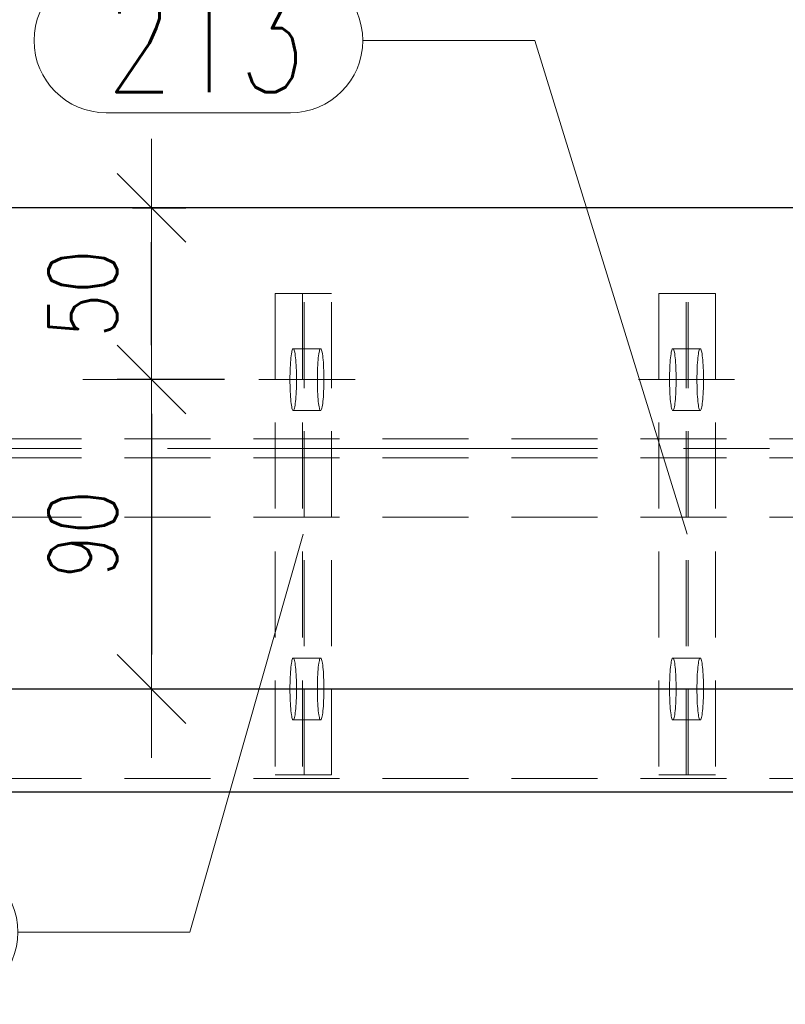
# Model space of a CAD drawing. Header units: millimetres. Extents: x -139 to 714, y 11567 to 12237.
# Tile 7 of 45: x 12 to 34, y 11806 to 11834. Entities that reach past the tile are written whole.
import ezdxf

# ---------------------------------------------------------------- set-up
doc = ezdxf.new("R2010")
doc.units = ezdxf.units.MM
doc.header["$LTSCALE"] = 10
doc.linetypes.add('HIDDEN', pattern=[0.375, 0.25, -0.125])
doc.linetypes.add('MITTE', pattern=[2, 1.25, -0.25, 0.25, -0.25])
doc.layers.get('Defpoints').update_dxf_attribs({"color": 1})
for name, color, linetype, lineweight in [('PS_DIM', 4, 'Continuous', 13), ('PS_Hidden', 2, 'HIDDEN', 9), ('PS_Mid', 5, 'MITTE', 15), ('PS_Pos', 1, 'Continuous', 15), ('PS_Shape', 161, 'Continuous', 30), ('PS_SOLID', 7, 'Continuous', 30)]:
    doc.layers.add(name, color=color, linetype=linetype, lineweight=lineweight)
doc.styles.add('simplex', font='simplex.shx', dxfattribs={"width": 0.75})
doc.dimstyles.new('1_10_GŁ_DS1-LS10', dxfattribs={"dimtxt": 2, "dimasz": 2, "dimexe": 2, "dimexo": 5, "dimgap": 1, "dimtad": 1, "dimjust": 4, "dimdec": 0, "dimlfac": 10, "dimtxsty": 'simplex', "dimblk1": 'NONE', "dimsah": 1, "dimcen": 2, "dimclrd": 256, "dimclre": 256, "dimclrt": 3, "dimadec": 1, "dimazin": 0, "dimtfac": 1, "dimtdec": 0, "dimtmove": 2, "dimatfit": 3, "dimfxl": 1, "dimarcsym": 0})
doc.dimstyles.new('1_10_PRZ', dxfattribs={"dimtxt": 2, "dimasz": 1, "dimexe": 2, "dimexo": 5, "dimgap": 1, "dimtad": 1, "dimdec": 0, "dimlfac": 10, "dimtxsty": 'simplex', "dimblk": 'dimznak', "dimcen": 2, "dimse1": 1, "dimse2": 1, "dimclrt": 3, "dimadec": 1, "dimazin": 0, "dimtfac": 1, "dimtdec": 0, "dimtix": 1, "dimtmove": 2, "dimatfit": 3, "dimldrblk": 'dim-grot', "dimfxl": 1, "dimarcsym": 0})
doc.dimstyles.new('1_10_SC', dxfattribs={"dimtxt": 2, "dimasz": 1, "dimexe": 1, "dimexo": 1, "dimgap": 1, "dimtad": 1, "dimdec": 0, "dimlfac": 10, "dimtxsty": 'simplex', "dimblk": 'dimznak', "dimcen": 2, "dimclrd": 256, "dimclre": 256, "dimclrt": 3, "dimadec": 1, "dimazin": 0, "dimtfac": 1, "dimtdec": 0, "dimtix": 1, "dimtmove": 2, "dimatfit": 3, "dimldrblk": 'dim-grot', "dimfxl": 1, "dimarcsym": 0})

# ---------------------------------------------------------------- blocks, each defined once
blk = doc.blocks.new('*D133')
at = {"layer": 'Defpoints', "color": 0, "transparency": 16777216}
for p in [(112.352, 11847.24), (112.352, 11833.74), (-55.604, 11814.74)]:
    blk.add_point(p, dxfattribs=at)
at = {"layer": 'PS_DIM', "lineweight": -2, "transparency": 16777216}
for p, q in [((-55.604, 11819.74), (-55.604, 11849.24)), ((112.352, 11838.74), (112.352, 11849.24)), ((-55.604, 11847.24), (110.352, 11847.24))]:
    blk.add_line(p, q, dxfattribs=at)
at = {"layer": 'PS_DIM', "transparency": 16777216}
blk.add_solid([(110.352, 11847.573), (110.352, 11846.907), (112.352, 11847.24)], dxfattribs=at)
at = {"layer": 'PS_DIM', "color": 3, "transparency": 16777216, "insert": (110.332, 11843.72), "char_height": 2, "attachment_point": 5, "rotation": 90, "style": 'simplex'}
blk.add_mtext('4140', dxfattribs=at)
blk = doc.blocks.new('_None')
blk = doc.blocks.new('*D134')
at = {"layer": 'Defpoints', "color": 0, "transparency": 16777216}
for p in [(132.352, 11847.24), (132.352, 11833.74), (-55.604, 11814.74)]:
    blk.add_point(p, dxfattribs=at)
at = {"layer": 'PS_DIM', "lineweight": -2, "transparency": 16777216}
for p, q in [((-55.604, 11819.74), (-55.604, 11849.24)), ((132.352, 11838.74), (132.352, 11849.24)), ((-55.604, 11847.24), (130.352, 11847.24))]:
    blk.add_line(p, q, dxfattribs=at)
at = {"layer": 'PS_DIM', "transparency": 16777216}
blk.add_solid([(130.352, 11847.573), (130.352, 11846.907), (132.352, 11847.24)], dxfattribs=at)
at = {"layer": 'PS_DIM', "color": 3, "transparency": 16777216, "insert": (130.332, 11843.577), "char_height": 2, "attachment_point": 5, "rotation": 90, "style": 'simplex'}
blk.add_mtext('4340', dxfattribs=at)
blk = doc.blocks.new('*D135')
at = {"layer": 'Defpoints', "color": 0, "transparency": 16777216}
for p in [(137.621, 11847.24), (137.621, 11819.64), (-55.604, 11814.74)]:
    blk.add_point(p, dxfattribs=at)
at = {"layer": 'PS_DIM', "lineweight": -2, "transparency": 16777216}
for p, q in [((-55.604, 11819.74), (-55.604, 11849.24)), ((137.621, 11824.64), (137.621, 11849.24)), ((-55.604, 11847.24), (135.621, 11847.24))]:
    blk.add_line(p, q, dxfattribs=at)
at = {"layer": 'PS_DIM', "transparency": 16777216}
blk.add_solid([(135.621, 11847.573), (135.621, 11846.907), (137.621, 11847.24)], dxfattribs=at)
at = {"layer": 'PS_DIM', "color": 3, "transparency": 16777216, "insert": (135.601, 11843.577), "char_height": 2, "attachment_point": 5, "rotation": 90, "style": 'simplex'}
blk.add_mtext('4392', dxfattribs=at)
blk = doc.blocks.new('*D136')
at = {"layer": 'Defpoints', "color": 0, "transparency": 16777216}
for p in [(175.464, 11847.24), (175.464, 11826.24), (-55.604, 11814.74)]:
    blk.add_point(p, dxfattribs=at)
at = {"layer": 'PS_DIM', "lineweight": -2, "transparency": 16777216}
for p, q in [((-55.604, 11819.74), (-55.604, 11849.24)), ((175.464, 11831.24), (175.464, 11849.24)), ((-55.604, 11847.24), (173.464, 11847.24))]:
    blk.add_line(p, q, dxfattribs=at)
at = {"layer": 'PS_DIM', "transparency": 16777216}
blk.add_solid([(173.464, 11847.573), (173.464, 11846.907), (175.464, 11847.24)], dxfattribs=at)
at = {"layer": 'PS_DIM', "color": 3, "transparency": 16777216, "insert": (173.444, 11843.898), "char_height": 2, "attachment_point": 5, "rotation": 90, "style": 'simplex'}
blk.add_mtext('4771', dxfattribs=at)
blk = doc.blocks.new('*D137')
at = {"layer": 'Defpoints', "color": 0, "transparency": 16777216}
for p in [(184.464, 11847.24), (184.464, 11826.24), (-55.604, 11814.74)]:
    blk.add_point(p, dxfattribs=at)
at = {"layer": 'PS_DIM', "lineweight": -2, "transparency": 16777216}
for p, q in [((-55.604, 11819.74), (-55.604, 11849.24)), ((184.464, 11831.24), (184.464, 11849.24)), ((-55.604, 11847.24), (182.464, 11847.24))]:
    blk.add_line(p, q, dxfattribs=at)
at = {"layer": 'PS_DIM', "transparency": 16777216}
blk.add_solid([(182.464, 11847.573), (182.464, 11846.907), (184.464, 11847.24)], dxfattribs=at)
at = {"layer": 'PS_DIM', "color": 3, "transparency": 16777216, "insert": (182.444, 11843.898), "char_height": 2, "attachment_point": 5, "rotation": 90, "style": 'simplex'}
blk.add_mtext('4861', dxfattribs=at)
blk = doc.blocks.new('*D138')
at = {"layer": 'Defpoints', "color": 0, "transparency": 16777216}
for p in [(275.264, 11847.24), (275.264, 11826.24), (-55.604, 11814.74)]:
    blk.add_point(p, dxfattribs=at)
at = {"layer": 'PS_DIM', "lineweight": -2, "transparency": 16777216}
for p, q in [((-55.604, 11819.74), (-55.604, 11849.24)), ((275.264, 11831.24), (275.264, 11849.24)), ((-55.604, 11847.24), (273.264, 11847.24))]:
    blk.add_line(p, q, dxfattribs=at)
at = {"layer": 'PS_DIM', "transparency": 16777216}
blk.add_solid([(273.264, 11847.573), (273.264, 11846.907), (275.264, 11847.24)], dxfattribs=at)
at = {"layer": 'PS_DIM', "color": 3, "transparency": 16777216, "insert": (273.244, 11843.613), "char_height": 2, "attachment_point": 5, "rotation": 90, "style": 'simplex'}
blk.add_mtext('8039', dxfattribs=at)
blk = doc.blocks.new('*D139')
at = {"layer": 'Defpoints', "color": 0, "transparency": 16777216}
for p in [(284.264, 11847.24), (284.264, 11826.24), (-55.604, 11814.74)]:
    blk.add_point(p, dxfattribs=at)
at = {"layer": 'PS_DIM', "lineweight": -2, "transparency": 16777216}
for p, q in [((-55.604, 11819.74), (-55.604, 11849.24)), ((284.264, 11831.24), (284.264, 11849.24)), ((-55.604, 11847.24), (282.264, 11847.24))]:
    blk.add_line(p, q, dxfattribs=at)
at = {"layer": 'PS_DIM', "transparency": 16777216}
blk.add_solid([(282.264, 11847.573), (282.264, 11846.907), (284.264, 11847.24)], dxfattribs=at)
at = {"layer": 'PS_DIM', "color": 3, "transparency": 16777216, "insert": (282.244, 11843.756), "char_height": 2, "attachment_point": 5, "rotation": 90, "style": 'simplex'}
blk.add_mtext('8129', dxfattribs=at)
blk = doc.blocks.new('*D140')
at = {"layer": 'Defpoints', "color": 0, "transparency": 16777216}
for p in [(328.664, 11847.24), (328.664, 11833.74), (-55.604, 11814.74)]:
    blk.add_point(p, dxfattribs=at)
at = {"layer": 'PS_DIM', "lineweight": -2, "transparency": 16777216}
for p, q in [((-55.604, 11819.74), (-55.604, 11849.24)), ((328.664, 11838.74), (328.664, 11849.24)), ((-55.604, 11847.24), (326.664, 11847.24))]:
    blk.add_line(p, q, dxfattribs=at)
at = {"layer": 'PS_DIM', "transparency": 16777216}
blk.add_solid([(326.664, 11847.573), (326.664, 11846.907), (328.664, 11847.24)], dxfattribs=at)
at = {"layer": 'PS_DIM', "color": 3, "transparency": 16777216, "insert": (326.644, 11843.577), "char_height": 2, "attachment_point": 5, "rotation": 90, "style": 'simplex'}
blk.add_mtext('8740', dxfattribs=at)
blk = doc.blocks.new('*D141')
at = {"layer": 'Defpoints', "color": 0, "transparency": 16777216}
for p in [(348.664, 11847.24), (348.664, 11833.74), (-55.604, 11814.74)]:
    blk.add_point(p, dxfattribs=at)
at = {"layer": 'PS_DIM', "lineweight": -2, "transparency": 16777216}
for p, q in [((-55.604, 11819.74), (-55.604, 11849.24)), ((348.664, 11838.74), (348.664, 11849.24)), ((-55.604, 11847.24), (346.664, 11847.24))]:
    blk.add_line(p, q, dxfattribs=at)
at = {"layer": 'PS_DIM', "transparency": 16777216}
blk.add_solid([(346.664, 11847.573), (346.664, 11846.907), (348.664, 11847.24)], dxfattribs=at)
at = {"layer": 'PS_DIM', "color": 3, "transparency": 16777216, "insert": (346.644, 11843.577), "char_height": 2, "attachment_point": 5, "rotation": 90, "style": 'simplex'}
blk.add_mtext('8940', dxfattribs=at)
blk = doc.blocks.new('*D142')
at = {"layer": 'Defpoints', "color": 0, "transparency": 16777216}
for p in [(398.066, 11847.24), (398.066, 11828.74), (-55.604, 11814.74)]:
    blk.add_point(p, dxfattribs=at)
at = {"layer": 'PS_DIM', "lineweight": -2, "transparency": 16777216}
for p, q in [((-55.604, 11819.74), (-55.604, 11849.24)), ((398.066, 11833.74), (398.066, 11849.24)), ((-55.604, 11847.24), (396.066, 11847.24))]:
    blk.add_line(p, q, dxfattribs=at)
at = {"layer": 'PS_DIM', "transparency": 16777216}
blk.add_solid([(396.066, 11847.573), (396.066, 11846.907), (398.066, 11847.24)], dxfattribs=at)
at = {"layer": 'PS_DIM', "color": 3, "transparency": 16777216, "insert": (396.046, 11843.577), "char_height": 2, "attachment_point": 5, "rotation": 90, "style": 'simplex'}
blk.add_mtext('9940', dxfattribs=at)
blk = doc.blocks.new('dimznak')
at = {"color": 0}
for points in [[(0, 2), (0, -2)], [(-2, 0), (2, 0)]]:
    blk.add_lwpolyline(points, dxfattribs=at)
at = {"color": 2}
blk.add_lwpolyline([(1, 1), (-1, -1)], dxfattribs=at)
blk = doc.blocks.new('*D250')
at = {"layer": 'Defpoints', "color": 0, "transparency": 16777216}
for p in [(13.837, 11828.74), (15.387, 11828.74), (18.507, 11823.74)]:
    blk.add_point(p, dxfattribs=at)
at = {"layer": 'PS_DIM', "lineweight": -2, "transparency": 16777216}
for p, q in [((14.837, 11828.74), (16.387, 11828.74)), ((15.387, 11824.74), (15.387, 11827.74)), ((17.507, 11823.74), (14.387, 11823.74))]:
    blk.add_line(p, q, dxfattribs=at)
for p, rotation in [((15.387, 11828.74), 90), ((15.387, 11823.74), 270)]:
    blk.add_blockref('dimznak', p, dxfattribs=dict(at, rotation=rotation))
at = {"layer": 'PS_DIM', "color": 3, "transparency": 16777216, "insert": (13.387, 11826.24), "char_height": 2, "attachment_point": 5, "rotation": 90, "style": 'simplex'}
blk.add_mtext('50', dxfattribs=at)
blk = doc.blocks.new('dim-grot')
blk.add_hatch(color=256).paths.add_polyline_path([(0, 0), (-2, 0.5), (-2, -0.5)])
blk.add_lwpolyline([(0, 0), (-2, 0.5), (-2, -0.5), (0, 0)])
blk = doc.blocks.new('*D251')
at = {"layer": 'Defpoints', "color": 0, "transparency": 16777216}
for p in [(15.387, 11823.74), (15.387, 11814.74), (15.387, 11814.74)]:
    blk.add_point(p, dxfattribs=at)
at = {"layer": 'PS_DIM', "color": 0, "lineweight": -2, "transparency": 16777216}
blk.add_line((15.387, 11822.74), (15.387, 11815.74), dxfattribs=at)
for p, rotation in [((15.387, 11823.74), 90), ((15.387, 11814.74), 270)]:
    blk.add_blockref('dimznak', p, dxfattribs=dict(at, rotation=rotation))
at = {"layer": 'PS_DIM', "color": 3, "transparency": 16777216, "insert": (13.387, 11819.24), "char_height": 2, "attachment_point": 5, "rotation": 90, "style": 'simplex'}
blk.add_mtext('90', dxfattribs=at)
blk = doc.blocks.new('*X387')
at = {"layer": 'PS_Hidden', "color": 2, "linetype": 'HIDDEN'}
for p, q in [((18.976, 11826.24), (18.976, 11812.24)), ((19.772, 11826.24), (18.976, 11826.24)), ((19.772, 11826.24), (19.772, 11812.24)), ((20.621, 11826.24), (19.772, 11826.24)), ((19.825, 11812.24), (19.825, 11826.24)), ((20.621, 11812.24), (20.621, 11826.24)), ((30.139, 11826.24), (30.139, 11812.24)), ((30.139, 11826.24), (30.935, 11826.24)), ((30.935, 11826.24), (31.784, 11826.24)), ((30.935, 11812.24), (30.935, 11826.24)), ((30.988, 11812.24), (30.988, 11826.24)), ((31.784, 11826.24), (31.784, 11812.24)), ((19.462, 11824.534), (19.454, 11824.488)), ((19.47, 11824.571), (19.462, 11824.534)), ((19.479, 11824.601), (19.47, 11824.571)), ((19.488, 11824.623), (19.479, 11824.601)), ((19.497, 11824.636), (19.488, 11824.623)), ((19.507, 11824.64), (19.497, 11824.636)), ((19.516, 11824.636), (19.507, 11824.64)), ((19.507, 11824.64), (19.507, 11824.64)), ((20.302, 11824.64), (19.507, 11824.64)), ((19.525, 11824.623), (19.516, 11824.636)), ((19.534, 11824.601), (19.525, 11824.623)), ((19.543, 11824.571), (19.534, 11824.601)), ((19.552, 11824.534), (19.543, 11824.571)), ((19.56, 11824.488), (19.552, 11824.534)), ((20.249, 11824.488), (20.257, 11824.534)), ((20.257, 11824.534), (20.266, 11824.571)), ((20.266, 11824.571), (20.274, 11824.601)), ((20.274, 11824.601), (20.284, 11824.623)), ((20.284, 11824.623), (20.293, 11824.636)), ((20.293, 11824.636), (20.302, 11824.64)), ((20.302, 11824.64), (20.311, 11824.636)), ((20.311, 11824.636), (20.321, 11824.623)), ((20.321, 11824.623), (20.33, 11824.601)), ((20.33, 11824.601), (20.339, 11824.571)), ((20.339, 11824.571), (20.347, 11824.534)), ((20.347, 11824.534), (20.355, 11824.488)), ((30.499, 11824.534), (30.491, 11824.488)), ((30.507, 11824.571), (30.499, 11824.534)), ((30.516, 11824.601), (30.507, 11824.571)), ((30.525, 11824.623), (30.516, 11824.601)), ((30.535, 11824.636), (30.525, 11824.623)), ((30.544, 11824.64), (30.535, 11824.636)), ((30.553, 11824.636), (30.544, 11824.64)), ((30.544, 11824.64), (30.544, 11824.64)), ((31.339, 11824.64), (30.544, 11824.64)), ((30.563, 11824.623), (30.553, 11824.636)), ((30.572, 11824.601), (30.563, 11824.623)), ((30.581, 11824.571), (30.572, 11824.601)), ((30.589, 11824.534), (30.581, 11824.571)), ((30.597, 11824.488), (30.589, 11824.534)), ((31.286, 11824.488), (31.294, 11824.534)), ((31.294, 11824.534), (31.303, 11824.571)), ((31.303, 11824.571), (31.312, 11824.601)), ((31.312, 11824.601), (31.321, 11824.623)), ((31.321, 11824.623), (31.33, 11824.636)), ((31.33, 11824.636), (31.339, 11824.64)), ((31.339, 11824.64), (31.349, 11824.636)), ((31.349, 11824.636), (31.358, 11824.623)), ((31.358, 11824.623), (31.367, 11824.601)), ((31.367, 11824.601), (31.376, 11824.571)), ((31.376, 11824.571), (31.384, 11824.534)), ((31.384, 11824.534), (31.393, 11824.488)), ((19.427, 11824.24), (19.422, 11824.164)), ((19.433, 11824.311), (19.427, 11824.24)), ((19.439, 11824.376), (19.433, 11824.311)), ((19.446, 11824.436), (19.439, 11824.376)), ((19.454, 11824.488), (19.446, 11824.436)), ((19.567, 11824.436), (19.56, 11824.488)), ((19.574, 11824.376), (19.567, 11824.436)), ((19.58, 11824.311), (19.574, 11824.376)), ((19.586, 11824.24), (19.58, 11824.311)), ((19.591, 11824.164), (19.586, 11824.24)), ((20.218, 11824.164), (20.223, 11824.24)), ((20.223, 11824.24), (20.228, 11824.311)), ((20.228, 11824.311), (20.235, 11824.376)), ((20.235, 11824.376), (20.242, 11824.436)), ((20.242, 11824.436), (20.249, 11824.488)), ((20.355, 11824.488), (20.363, 11824.436)), ((20.363, 11824.436), (20.37, 11824.376)), ((20.37, 11824.376), (20.376, 11824.311)), ((20.376, 11824.311), (20.382, 11824.24)), ((20.382, 11824.24), (20.386, 11824.164)), ((30.465, 11824.24), (30.46, 11824.164)), ((30.47, 11824.311), (30.465, 11824.24)), ((30.476, 11824.376), (30.47, 11824.311)), ((30.483, 11824.436), (30.476, 11824.376)), ((30.491, 11824.488), (30.483, 11824.436)), ((30.605, 11824.436), (30.597, 11824.488)), ((30.612, 11824.376), (30.605, 11824.436)), ((30.618, 11824.311), (30.612, 11824.376)), ((30.623, 11824.24), (30.618, 11824.311)), ((30.628, 11824.164), (30.623, 11824.24)), ((31.255, 11824.164), (31.26, 11824.24)), ((31.26, 11824.24), (31.266, 11824.311)), ((31.266, 11824.311), (31.272, 11824.376)), ((31.272, 11824.376), (31.279, 11824.436)), ((31.279, 11824.436), (31.286, 11824.488)), ((31.393, 11824.488), (31.4, 11824.436)), ((31.4, 11824.436), (31.407, 11824.376)), ((31.407, 11824.376), (31.413, 11824.311)), ((31.413, 11824.311), (31.419, 11824.24)), ((31.419, 11824.24), (31.424, 11824.164)), ((19.415, 11824.001), (19.413, 11823.915)), ((19.418, 11824.084), (19.415, 11824.001)), ((19.422, 11824.164), (19.418, 11824.084)), ((19.595, 11824.084), (19.591, 11824.164)), ((19.598, 11824.001), (19.595, 11824.084)), ((19.6, 11823.915), (19.598, 11824.001)), ((20.208, 11823.915), (20.211, 11824.001)), ((20.211, 11824.001), (20.214, 11824.084)), ((20.214, 11824.084), (20.218, 11824.164)), ((20.386, 11824.164), (20.39, 11824.084)), ((20.39, 11824.084), (20.394, 11824.001)), ((20.394, 11824.001), (20.396, 11823.915)), ((30.453, 11824.001), (30.45, 11823.915)), ((30.456, 11824.084), (30.453, 11824.001)), ((30.46, 11824.164), (30.456, 11824.084)), ((30.632, 11824.084), (30.628, 11824.164)), ((30.635, 11824.001), (30.632, 11824.084)), ((30.638, 11823.915), (30.635, 11824.001)), ((31.246, 11823.915), (31.248, 11824.001)), ((31.248, 11824.001), (31.251, 11824.084)), ((31.251, 11824.084), (31.255, 11824.164)), ((31.424, 11824.164), (31.428, 11824.084)), ((31.428, 11824.084), (31.431, 11824.001)), ((31.431, 11824.001), (31.433, 11823.915)), ((19.412, 11823.828), (19.411, 11823.74)), ((19.411, 11823.74), (19.412, 11823.652)), ((19.413, 11823.915), (19.412, 11823.828)), ((19.412, 11823.652), (19.413, 11823.564)), ((19.602, 11823.828), (19.6, 11823.915)), ((19.6, 11823.564), (19.602, 11823.652)), ((19.602, 11823.74), (19.602, 11823.828)), ((19.602, 11823.652), (19.602, 11823.74)), ((20.207, 11823.828), (20.208, 11823.915)), ((20.207, 11823.74), (20.207, 11823.828)), ((20.207, 11823.652), (20.207, 11823.74)), ((20.208, 11823.564), (20.207, 11823.652)), ((20.396, 11823.915), (20.397, 11823.828)), ((20.397, 11823.652), (20.396, 11823.564)), ((20.397, 11823.828), (20.398, 11823.74)), ((20.398, 11823.74), (20.397, 11823.652)), ((30.449, 11823.828), (30.448, 11823.74)), ((30.448, 11823.74), (30.449, 11823.652)), ((30.45, 11823.915), (30.449, 11823.828)), ((30.449, 11823.652), (30.45, 11823.564)), ((30.639, 11823.828), (30.638, 11823.915)), ((30.638, 11823.564), (30.639, 11823.652)), ((30.639, 11823.74), (30.639, 11823.828)), ((30.639, 11823.652), (30.639, 11823.74)), ((31.244, 11823.828), (31.246, 11823.915)), ((31.244, 11823.74), (31.244, 11823.828)), ((31.244, 11823.652), (31.244, 11823.74)), ((31.246, 11823.564), (31.244, 11823.652)), ((31.433, 11823.915), (31.435, 11823.828)), ((31.435, 11823.652), (31.433, 11823.564)), ((31.435, 11823.828), (31.435, 11823.74)), ((31.435, 11823.74), (31.435, 11823.652)), ((19.413, 11823.564), (19.415, 11823.479)), ((19.415, 11823.479), (19.418, 11823.395)), ((19.418, 11823.395), (19.422, 11823.316)), ((19.591, 11823.316), (19.595, 11823.395)), ((19.595, 11823.395), (19.598, 11823.479)), ((19.598, 11823.479), (19.6, 11823.564)), ((20.211, 11823.479), (20.208, 11823.564)), ((20.214, 11823.395), (20.211, 11823.479)), ((20.218, 11823.316), (20.214, 11823.395)), ((20.39, 11823.395), (20.386, 11823.316)), ((20.394, 11823.479), (20.39, 11823.395)), ((20.396, 11823.564), (20.394, 11823.479)), ((30.45, 11823.564), (30.453, 11823.479)), ((30.453, 11823.479), (30.456, 11823.395)), ((30.456, 11823.395), (30.46, 11823.316)), ((30.628, 11823.316), (30.632, 11823.395)), ((30.632, 11823.395), (30.635, 11823.479)), ((30.635, 11823.479), (30.638, 11823.564)), ((31.248, 11823.479), (31.246, 11823.564)), ((31.251, 11823.395), (31.248, 11823.479)), ((31.255, 11823.316), (31.251, 11823.395)), ((31.428, 11823.395), (31.424, 11823.316)), ((31.431, 11823.479), (31.428, 11823.395)), ((31.433, 11823.564), (31.431, 11823.479)), ((19.422, 11823.316), (19.427, 11823.24)), ((19.427, 11823.24), (19.433, 11823.169)), ((19.433, 11823.169), (19.439, 11823.103)), ((19.439, 11823.103), (19.446, 11823.044)), ((19.567, 11823.044), (19.574, 11823.103)), ((19.574, 11823.103), (19.58, 11823.169)), ((19.58, 11823.169), (19.586, 11823.24)), ((19.586, 11823.24), (19.591, 11823.316)), ((20.223, 11823.24), (20.218, 11823.316)), ((20.228, 11823.169), (20.223, 11823.24)), ((20.235, 11823.103), (20.228, 11823.169)), ((20.242, 11823.044), (20.235, 11823.103)), ((20.37, 11823.103), (20.363, 11823.044)), ((20.376, 11823.169), (20.37, 11823.103)), ((20.382, 11823.24), (20.376, 11823.169)), ((20.386, 11823.316), (20.382, 11823.24)), ((30.46, 11823.316), (30.465, 11823.24)), ((30.465, 11823.24), (30.47, 11823.169)), ((30.47, 11823.169), (30.476, 11823.103)), ((30.476, 11823.103), (30.483, 11823.044)), ((30.605, 11823.044), (30.612, 11823.103)), ((30.612, 11823.103), (30.618, 11823.169)), ((30.618, 11823.169), (30.623, 11823.24)), ((30.623, 11823.24), (30.628, 11823.316)), ((31.26, 11823.24), (31.255, 11823.316)), ((31.266, 11823.169), (31.26, 11823.24)), ((31.272, 11823.103), (31.266, 11823.169)), ((31.279, 11823.044), (31.272, 11823.103)), ((31.407, 11823.103), (31.4, 11823.044)), ((31.413, 11823.169), (31.407, 11823.103)), ((31.419, 11823.24), (31.413, 11823.169)), ((31.424, 11823.316), (31.419, 11823.24)), ((19.446, 11823.044), (19.454, 11822.992)), ((19.454, 11822.992), (19.462, 11822.946)), ((19.462, 11822.946), (19.47, 11822.908)), ((19.47, 11822.908), (19.479, 11822.879)), ((19.479, 11822.879), (19.488, 11822.857)), ((19.488, 11822.857), (19.497, 11822.844)), ((19.497, 11822.844), (19.507, 11822.84)), ((19.507, 11822.84), (19.516, 11822.844)), ((20.302, 11822.84), (19.507, 11822.84)), ((19.516, 11822.844), (19.525, 11822.857)), ((19.525, 11822.857), (19.534, 11822.879)), ((19.534, 11822.879), (19.543, 11822.908)), ((19.543, 11822.908), (19.552, 11822.946)), ((19.552, 11822.946), (19.56, 11822.992)), ((19.56, 11822.992), (19.567, 11823.044)), ((20.249, 11822.992), (20.242, 11823.044)), ((20.257, 11822.946), (20.249, 11822.992)), ((20.266, 11822.908), (20.257, 11822.946)), ((20.274, 11822.879), (20.266, 11822.908)), ((20.284, 11822.857), (20.274, 11822.879)), ((20.293, 11822.844), (20.284, 11822.857)), ((20.302, 11822.84), (20.293, 11822.844)), ((20.311, 11822.844), (20.302, 11822.84)), ((20.302, 11822.84), (20.302, 11822.84)), ((20.321, 11822.857), (20.311, 11822.844)), ((20.33, 11822.879), (20.321, 11822.857)), ((20.339, 11822.908), (20.33, 11822.879)), ((20.347, 11822.946), (20.339, 11822.908)), ((20.355, 11822.992), (20.347, 11822.946)), ((20.363, 11823.044), (20.355, 11822.992)), ((30.483, 11823.044), (30.491, 11822.992)), ((30.491, 11822.992), (30.499, 11822.946)), ((30.499, 11822.946), (30.507, 11822.908)), ((30.507, 11822.908), (30.516, 11822.879)), ((30.516, 11822.879), (30.525, 11822.857)), ((30.525, 11822.857), (30.535, 11822.844)), ((30.535, 11822.844), (30.544, 11822.84)), ((30.544, 11822.84), (30.553, 11822.844)), ((31.339, 11822.84), (30.544, 11822.84)), ((30.553, 11822.844), (30.563, 11822.857)), ((30.563, 11822.857), (30.572, 11822.879)), ((30.572, 11822.879), (30.581, 11822.908)), ((30.581, 11822.908), (30.589, 11822.946)), ((30.589, 11822.946), (30.597, 11822.992)), ((30.597, 11822.992), (30.605, 11823.044)), ((31.286, 11822.992), (31.279, 11823.044)), ((31.294, 11822.946), (31.286, 11822.992)), ((31.303, 11822.908), (31.294, 11822.946)), ((31.312, 11822.879), (31.303, 11822.908)), ((31.321, 11822.857), (31.312, 11822.879)), ((31.33, 11822.844), (31.321, 11822.857)), ((31.339, 11822.84), (31.33, 11822.844)), ((31.349, 11822.844), (31.339, 11822.84)), ((31.339, 11822.84), (31.339, 11822.84)), ((31.358, 11822.857), (31.349, 11822.844)), ((31.367, 11822.879), (31.358, 11822.857)), ((31.376, 11822.908), (31.367, 11822.879)), ((31.384, 11822.946), (31.376, 11822.908)), ((31.393, 11822.992), (31.384, 11822.946)), ((31.4, 11823.044), (31.393, 11822.992)), ((88.352, 11822.015), (-30.694, 11822.015)), ((88.352, 11821.465), (-30.694, 11821.465)), ((88.352, 11819.74), (-30.694, 11819.74)), ((19.497, 11815.636), (19.488, 11815.623)), ((19.507, 11815.64), (19.497, 11815.636)), ((19.516, 11815.636), (19.507, 11815.64)), ((19.507, 11815.64), (19.507, 11815.64)), ((20.302, 11815.64), (19.507, 11815.64)), ((19.525, 11815.623), (19.516, 11815.636)), ((20.284, 11815.623), (20.293, 11815.636)), ((20.293, 11815.636), (20.302, 11815.64)), ((20.302, 11815.64), (20.311, 11815.636)), ((20.311, 11815.636), (20.321, 11815.623)), ((30.535, 11815.636), (30.525, 11815.623)), ((30.544, 11815.64), (30.535, 11815.636)), ((30.553, 11815.636), (30.544, 11815.64)), ((30.544, 11815.64), (30.544, 11815.64)), ((31.339, 11815.64), (30.544, 11815.64)), ((30.563, 11815.623), (30.553, 11815.636)), ((31.321, 11815.623), (31.33, 11815.636)), ((31.33, 11815.636), (31.339, 11815.64)), ((31.339, 11815.64), (31.349, 11815.636)), ((31.349, 11815.636), (31.358, 11815.623)), ((19.439, 11815.376), (19.433, 11815.311)), ((19.446, 11815.436), (19.439, 11815.376)), ((19.454, 11815.488), (19.446, 11815.436)), ((19.462, 11815.534), (19.454, 11815.488)), ((19.47, 11815.571), (19.462, 11815.534)), ((19.479, 11815.601), (19.47, 11815.571)), ((19.488, 11815.623), (19.479, 11815.601)), ((19.534, 11815.601), (19.525, 11815.623)), ((19.543, 11815.571), (19.534, 11815.601)), ((19.552, 11815.534), (19.543, 11815.571)), ((19.56, 11815.488), (19.552, 11815.534)), ((19.567, 11815.436), (19.56, 11815.488)), ((19.574, 11815.376), (19.567, 11815.436)), ((19.58, 11815.311), (19.574, 11815.376)), ((20.228, 11815.311), (20.235, 11815.376)), ((20.235, 11815.376), (20.242, 11815.436)), ((20.242, 11815.436), (20.249, 11815.488)), ((20.249, 11815.488), (20.257, 11815.534)), ((20.257, 11815.534), (20.266, 11815.571)), ((20.266, 11815.571), (20.274, 11815.601)), ((20.274, 11815.601), (20.284, 11815.623)), ((20.321, 11815.623), (20.33, 11815.601)), ((20.33, 11815.601), (20.339, 11815.571)), ((20.339, 11815.571), (20.347, 11815.534)), ((20.347, 11815.534), (20.355, 11815.488)), ((20.355, 11815.488), (20.363, 11815.436)), ((20.363, 11815.436), (20.37, 11815.376)), ((20.37, 11815.376), (20.376, 11815.311)), ((30.476, 11815.376), (30.47, 11815.311)), ((30.483, 11815.436), (30.476, 11815.376)), ((30.491, 11815.488), (30.483, 11815.436)), ((30.499, 11815.534), (30.491, 11815.488)), ((30.507, 11815.571), (30.499, 11815.534)), ((30.516, 11815.601), (30.507, 11815.571)), ((30.525, 11815.623), (30.516, 11815.601)), ((30.572, 11815.601), (30.563, 11815.623)), ((30.581, 11815.571), (30.572, 11815.601)), ((30.589, 11815.534), (30.581, 11815.571)), ((30.597, 11815.488), (30.589, 11815.534)), ((30.605, 11815.436), (30.597, 11815.488)), ((30.612, 11815.376), (30.605, 11815.436)), ((30.618, 11815.311), (30.612, 11815.376)), ((31.266, 11815.311), (31.272, 11815.376)), ((31.272, 11815.376), (31.279, 11815.436)), ((31.279, 11815.436), (31.286, 11815.488)), ((31.286, 11815.488), (31.294, 11815.534)), ((31.294, 11815.534), (31.303, 11815.571)), ((31.303, 11815.571), (31.312, 11815.601)), ((31.312, 11815.601), (31.321, 11815.623)), ((31.358, 11815.623), (31.367, 11815.601)), ((31.367, 11815.601), (31.376, 11815.571)), ((31.376, 11815.571), (31.384, 11815.534)), ((31.384, 11815.534), (31.393, 11815.488)), ((31.393, 11815.488), (31.4, 11815.436)), ((31.4, 11815.436), (31.407, 11815.376)), ((31.407, 11815.376), (31.413, 11815.311)), ((19.418, 11815.084), (19.415, 11815.001)), ((19.422, 11815.164), (19.418, 11815.084)), ((19.427, 11815.24), (19.422, 11815.164)), ((19.433, 11815.311), (19.427, 11815.24)), ((19.586, 11815.24), (19.58, 11815.311)), ((19.591, 11815.164), (19.586, 11815.24)), ((19.595, 11815.084), (19.591, 11815.164)), ((19.598, 11815.001), (19.595, 11815.084)), ((20.211, 11815.001), (20.214, 11815.084)), ((20.214, 11815.084), (20.218, 11815.164)), ((20.218, 11815.164), (20.223, 11815.24)), ((20.223, 11815.24), (20.228, 11815.311)), ((20.376, 11815.311), (20.382, 11815.24)), ((20.382, 11815.24), (20.386, 11815.164)), ((20.386, 11815.164), (20.39, 11815.084)), ((20.39, 11815.084), (20.394, 11815.001)), ((30.456, 11815.084), (30.453, 11815.001)), ((30.46, 11815.164), (30.456, 11815.084)), ((30.465, 11815.24), (30.46, 11815.164)), ((30.47, 11815.311), (30.465, 11815.24)), ((30.623, 11815.24), (30.618, 11815.311)), ((30.628, 11815.164), (30.623, 11815.24)), ((30.632, 11815.084), (30.628, 11815.164)), ((30.635, 11815.001), (30.632, 11815.084)), ((31.248, 11815.001), (31.251, 11815.084)), ((31.251, 11815.084), (31.255, 11815.164)), ((31.255, 11815.164), (31.26, 11815.24)), ((31.26, 11815.24), (31.266, 11815.311)), ((31.413, 11815.311), (31.419, 11815.24)), ((31.419, 11815.24), (31.424, 11815.164)), ((31.424, 11815.164), (31.428, 11815.084)), ((31.428, 11815.084), (31.431, 11815.001)), ((19.412, 11814.828), (19.411, 11814.74)), ((19.413, 11814.915), (19.412, 11814.828)), ((19.415, 11815.001), (19.413, 11814.915)), ((19.6, 11814.915), (19.598, 11815.001)), ((19.602, 11814.828), (19.6, 11814.915)), ((19.602, 11814.74), (19.602, 11814.828)), ((20.207, 11814.828), (20.208, 11814.915)), ((20.207, 11814.74), (20.207, 11814.828)), ((20.208, 11814.915), (20.211, 11815.001)), ((20.394, 11815.001), (20.396, 11814.915)), ((20.396, 11814.915), (20.397, 11814.828)), ((20.397, 11814.828), (20.398, 11814.74)), ((30.449, 11814.828), (30.448, 11814.74)), ((30.45, 11814.915), (30.449, 11814.828)), ((30.453, 11815.001), (30.45, 11814.915)), ((30.638, 11814.915), (30.635, 11815.001)), ((30.639, 11814.828), (30.638, 11814.915)), ((30.639, 11814.74), (30.639, 11814.828)), ((31.244, 11814.828), (31.246, 11814.915)), ((31.244, 11814.74), (31.244, 11814.828)), ((31.246, 11814.915), (31.248, 11815.001)), ((31.431, 11815.001), (31.433, 11814.915)), ((31.433, 11814.915), (31.435, 11814.828)), ((31.435, 11814.828), (31.435, 11814.74)), ((19.411, 11814.74), (19.412, 11814.652)), ((19.412, 11814.652), (19.413, 11814.564)), ((19.413, 11814.564), (19.415, 11814.479)), ((19.598, 11814.479), (19.6, 11814.564)), ((19.6, 11814.564), (19.602, 11814.652)), ((19.602, 11814.652), (19.602, 11814.74)), ((20.207, 11814.652), (20.207, 11814.74)), ((20.208, 11814.564), (20.207, 11814.652)), ((20.211, 11814.479), (20.208, 11814.564)), ((20.396, 11814.564), (20.394, 11814.479)), ((20.397, 11814.652), (20.396, 11814.564)), ((20.398, 11814.74), (20.397, 11814.652)), ((30.448, 11814.74), (30.449, 11814.652)), ((30.449, 11814.652), (30.45, 11814.564)), ((30.45, 11814.564), (30.453, 11814.479)), ((30.635, 11814.479), (30.638, 11814.564)), ((30.638, 11814.564), (30.639, 11814.652)), ((30.639, 11814.652), (30.639, 11814.74)), ((31.244, 11814.652), (31.244, 11814.74)), ((31.246, 11814.564), (31.244, 11814.652)), ((31.248, 11814.479), (31.246, 11814.564)), ((31.433, 11814.564), (31.431, 11814.479)), ((31.435, 11814.652), (31.433, 11814.564)), ((31.435, 11814.74), (31.435, 11814.652)), ((19.415, 11814.479), (19.418, 11814.395)), ((19.418, 11814.395), (19.422, 11814.316)), ((19.422, 11814.316), (19.427, 11814.24)), ((19.427, 11814.24), (19.433, 11814.169)), ((19.58, 11814.169), (19.586, 11814.24)), ((19.586, 11814.24), (19.591, 11814.316)), ((19.591, 11814.316), (19.595, 11814.395)), ((19.595, 11814.395), (19.598, 11814.479)), ((20.214, 11814.395), (20.211, 11814.479)), ((20.218, 11814.316), (20.214, 11814.395)), ((20.223, 11814.24), (20.218, 11814.316)), ((20.228, 11814.169), (20.223, 11814.24)), ((20.382, 11814.24), (20.376, 11814.169)), ((20.386, 11814.316), (20.382, 11814.24)), ((20.39, 11814.395), (20.386, 11814.316)), ((20.394, 11814.479), (20.39, 11814.395)), ((30.453, 11814.479), (30.456, 11814.395)), ((30.456, 11814.395), (30.46, 11814.316)), ((30.46, 11814.316), (30.465, 11814.24)), ((30.465, 11814.24), (30.47, 11814.169)), ((30.618, 11814.169), (30.623, 11814.24)), ((30.623, 11814.24), (30.628, 11814.316)), ((30.628, 11814.316), (30.632, 11814.395)), ((30.632, 11814.395), (30.635, 11814.479)), ((31.251, 11814.395), (31.248, 11814.479)), ((31.255, 11814.316), (31.251, 11814.395)), ((31.26, 11814.24), (31.255, 11814.316)), ((31.266, 11814.169), (31.26, 11814.24)), ((31.419, 11814.24), (31.413, 11814.169)), ((31.424, 11814.316), (31.419, 11814.24)), ((31.428, 11814.395), (31.424, 11814.316)), ((31.431, 11814.479), (31.428, 11814.395)), ((19.433, 11814.169), (19.439, 11814.103)), ((19.439, 11814.103), (19.446, 11814.044)), ((19.446, 11814.044), (19.454, 11813.992)), ((19.454, 11813.992), (19.462, 11813.946)), ((19.462, 11813.946), (19.47, 11813.908)), ((19.47, 11813.908), (19.479, 11813.879)), ((19.534, 11813.879), (19.543, 11813.908)), ((19.543, 11813.908), (19.552, 11813.946)), ((19.552, 11813.946), (19.56, 11813.992)), ((19.56, 11813.992), (19.567, 11814.044)), ((19.567, 11814.044), (19.574, 11814.103)), ((19.574, 11814.103), (19.58, 11814.169)), ((20.235, 11814.103), (20.228, 11814.169)), ((20.242, 11814.044), (20.235, 11814.103)), ((20.249, 11813.992), (20.242, 11814.044)), ((20.257, 11813.946), (20.249, 11813.992)), ((20.266, 11813.908), (20.257, 11813.946)), ((20.274, 11813.879), (20.266, 11813.908)), ((20.339, 11813.908), (20.33, 11813.879)), ((20.347, 11813.946), (20.339, 11813.908)), ((20.355, 11813.992), (20.347, 11813.946)), ((20.363, 11814.044), (20.355, 11813.992)), ((20.37, 11814.103), (20.363, 11814.044)), ((20.376, 11814.169), (20.37, 11814.103)), ((30.47, 11814.169), (30.476, 11814.103)), ((30.476, 11814.103), (30.483, 11814.044)), ((30.483, 11814.044), (30.491, 11813.992)), ((30.491, 11813.992), (30.499, 11813.946)), ((30.499, 11813.946), (30.507, 11813.908)), ((30.507, 11813.908), (30.516, 11813.879)), ((30.572, 11813.879), (30.581, 11813.908)), ((30.581, 11813.908), (30.589, 11813.946)), ((30.589, 11813.946), (30.597, 11813.992)), ((30.597, 11813.992), (30.605, 11814.044)), ((30.605, 11814.044), (30.612, 11814.103)), ((30.612, 11814.103), (30.618, 11814.169)), ((31.272, 11814.103), (31.266, 11814.169)), ((31.279, 11814.044), (31.272, 11814.103)), ((31.286, 11813.992), (31.279, 11814.044)), ((31.294, 11813.946), (31.286, 11813.992)), ((31.303, 11813.908), (31.294, 11813.946)), ((31.312, 11813.879), (31.303, 11813.908)), ((31.376, 11813.908), (31.367, 11813.879)), ((31.384, 11813.946), (31.376, 11813.908)), ((31.393, 11813.992), (31.384, 11813.946)), ((31.4, 11814.044), (31.393, 11813.992)), ((31.407, 11814.103), (31.4, 11814.044)), ((31.413, 11814.169), (31.407, 11814.103)), ((19.479, 11813.879), (19.488, 11813.857)), ((19.488, 11813.857), (19.497, 11813.844)), ((19.497, 11813.844), (19.507, 11813.84)), ((19.507, 11813.84), (19.516, 11813.844)), ((20.302, 11813.84), (19.507, 11813.84)), ((19.516, 11813.844), (19.525, 11813.857)), ((19.525, 11813.857), (19.534, 11813.879)), ((20.284, 11813.857), (20.274, 11813.879)), ((20.293, 11813.844), (20.284, 11813.857)), ((20.302, 11813.84), (20.293, 11813.844)), ((20.311, 11813.844), (20.302, 11813.84)), ((20.302, 11813.84), (20.302, 11813.84)), ((20.321, 11813.857), (20.311, 11813.844)), ((20.33, 11813.879), (20.321, 11813.857)), ((30.516, 11813.879), (30.525, 11813.857)), ((30.525, 11813.857), (30.535, 11813.844)), ((30.535, 11813.844), (30.544, 11813.84)), ((30.544, 11813.84), (30.553, 11813.844)), ((31.339, 11813.84), (30.544, 11813.84)), ((30.553, 11813.844), (30.563, 11813.857)), ((30.563, 11813.857), (30.572, 11813.879)), ((31.321, 11813.857), (31.312, 11813.879)), ((31.33, 11813.844), (31.321, 11813.857)), ((31.339, 11813.84), (31.33, 11813.844)), ((31.349, 11813.844), (31.339, 11813.84)), ((31.339, 11813.84), (31.339, 11813.84)), ((31.358, 11813.857), (31.349, 11813.844)), ((31.367, 11813.879), (31.358, 11813.857)), ((19.772, 11812.24), (18.976, 11812.24)), ((19.772, 11812.24), (20.621, 11812.24)), ((30.139, 11812.24), (30.935, 11812.24)), ((31.784, 11812.24), (30.935, 11812.24)), ((88.352, 11812.14), (-30.694, 11812.14))]:
    blk.add_line(p, q, dxfattribs=at)
at = {"layer": 'PS_Mid', "color": 5, "linetype": 'MITTE'}
for p, q in [((18.507, 11823.74), (21.302, 11823.74)), ((29.544, 11823.74), (32.339, 11823.74)), ((88.352, 11821.74), (-30.694, 11821.74)), ((18.507, 11814.74), (21.302, 11814.74)), ((29.544, 11814.74), (32.339, 11814.74))]:
    blk.add_line(p, q, dxfattribs=at)
at = {"layer": 'PS_SOLID', "color": 7, "linetype": 'Continuous'}
for p, q in [((67.852, 11828.74), (-30.694, 11828.74)), ((67.852, 11814.74), (-30.694, 11814.74)), ((88.352, 11811.74), (-30.694, 11811.74))]:
    blk.add_line(p, q, dxfattribs=at)
blk = doc.blocks.new('*X403')
at = {"color": 1}
for p, q in [((19.798, 11819.24), (16.498, 11807.669)), ((4.04, 11809.769), (9.398, 11809.769)), ((11.498, 11807.669), (16.498, 11807.669)), ((4.04, 11805.569), (9.398, 11805.569))]:
    blk.add_line(p, q, dxfattribs=at)
for centre, start, end in [((4.04, 11807.669), 90, 270), ((9.398, 11807.669), 270, 90)]:
    blk.add_arc(centre, 2.1, start, end, dxfattribs=at)
at = {"color": 2, "style": 'simplex', "width": 0.75}
blk.add_text('212', height=3, dxfattribs=at).set_placement((4.04, 11806.169))
blk = doc.blocks.new('*X405')
at = {"color": 1}
for p, q in [((14.071, 11835.702), (19.428, 11835.702)), ((21.528, 11833.602), (26.528, 11833.602)), ((30.961, 11819.24), (26.528, 11833.602)), ((14.071, 11831.502), (19.428, 11831.502))]:
    blk.add_line(p, q, dxfattribs=at)
for centre, start, end in [((14.071, 11833.602), 90, 270), ((19.428, 11833.602), 270, 90)]:
    blk.add_arc(centre, 2.1, start, end, dxfattribs=at)
at = {"color": 2, "style": 'simplex', "width": 0.75}
blk.add_text('213', height=3, dxfattribs=at).set_placement((14.071, 11832.102))

msp = doc.modelspace()

# ---------------------------------------------------------------- block references
at = {"layer": 'PS_Pos'}
for name in ['*X405', '*X403']:
    msp.add_blockref(name, (0, 0), dxfattribs=at)
at = {"layer": 'PS_Shape', "color": 6}
msp.add_blockref('*X387', (0, 0), dxfattribs=at)

# ---------------------------------------------------------------- dimensions: what is measured, and where the dimension line sits
at = {"layer": 'PS_DIM'}
for base, p2, text, picture, middle in [((112.352, 11847.24), (112.352, 11833.74), '4140', '*D133', (110.332, 11843.72)), ((132.352, 11847.24), (132.352, 11833.74), '4340', '*D134', (130.332, 11843.577)), ((137.621, 11847.24), (137.621, 11819.64), '4392', '*D135', (135.601, 11843.577)), ((175.464, 11847.24), (175.464, 11826.24), '4771', '*D136', (173.444, 11843.898)), ((184.464, 11847.24), (184.464, 11826.24), '4861', '*D137', (182.444, 11843.898)), ((275.264, 11847.24), (275.264, 11826.24), '8039', '*D138', (273.244, 11843.613)), ((284.264, 11847.24), (284.264, 11826.24), '8129', '*D139', (282.244, 11843.756)), ((328.664, 11847.24), (328.664, 11833.74), '8740', '*D140', (326.644, 11843.577)), ((348.664, 11847.24), (348.664, 11833.74), '8940', '*D141', (346.644, 11843.577)), ((398.066, 11847.24), (398.066, 11828.74), '9940', '*D142', (396.046, 11843.577))]:
    dim = msp.add_linear_dim(base=base, p1=(-55.604, 11814.74), p2=p2, text=text, dimstyle='1_10_GŁ_DS1-LS10', dxfattribs=at)
    dim.commit()
    dim.dimension.update_dxf_attribs({"geometry": picture, "text_midpoint": middle, "dimtype": 128, "text_rotation": 90})
dim = msp.add_linear_dim(base=(15.387, 11828.74), p1=(18.507, 11823.74), p2=(13.837, 11828.74), angle=90, dimstyle='1_10_SC', dxfattribs=at)
dim.commit()
dim.dimension.update_dxf_attribs({"geometry": '*D250', "text_midpoint": (13.387, 11826.24)})
dim = msp.add_linear_dim(base=(15.387, 11814.74), p1=(15.387, 11823.74), p2=(15.387, 11814.74), angle=90, dimstyle='1_10_PRZ', override={"dimfxl": 20, "dimfxlon": 1}, dxfattribs=at)
dim.commit()
dim.dimension.update_dxf_attribs({"geometry": '*D251', "text_midpoint": (13.387, 11819.24)})

doc.saveas('drawing.dxf')
